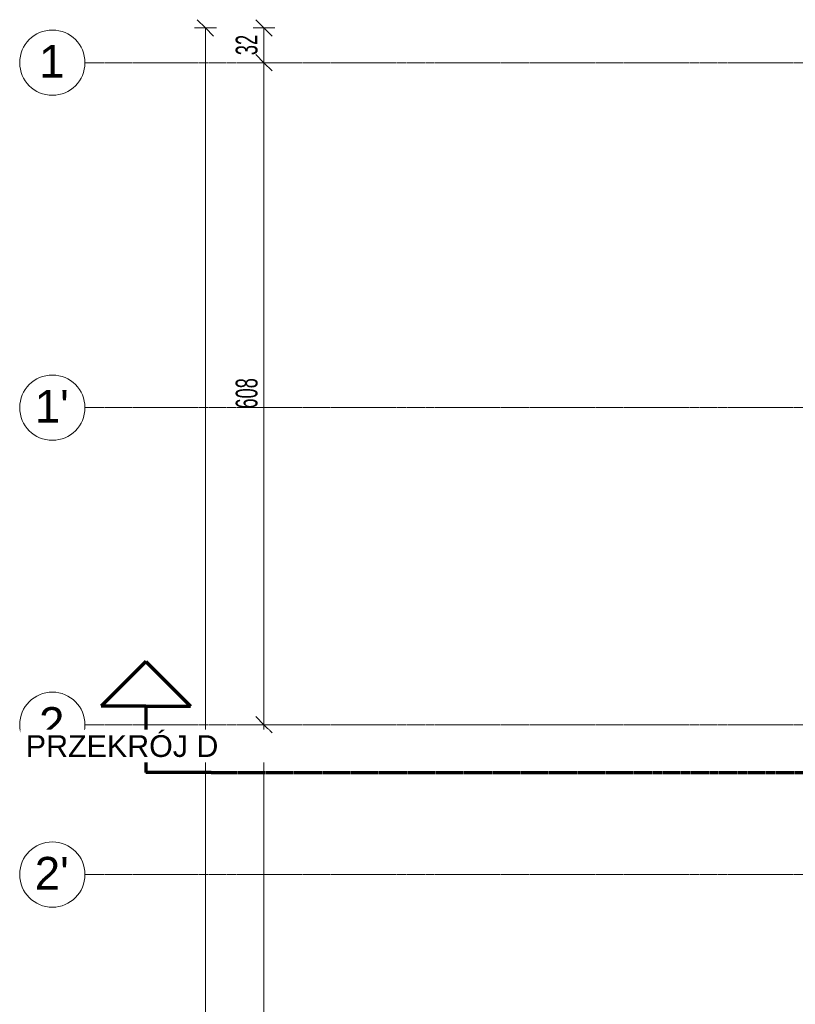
# Model space of a CAD drawing. Header units: millimetres. Extents: x -56641 to 6003, y -24465 to 16563.
# Tile 49 of 79: x -56467 to -49340, y 1183 to 10231. Entities that reach past the tile are written whole.
import ezdxf

# ---------------------------------------------------------------- set-up
doc = ezdxf.new("R2010")
doc.units = ezdxf.units.MM
doc.linetypes.add('Kreska', pattern=[6.35, 3.175, -3.175])
doc.linetypes.add('Linia siatki', pattern=[22.225, 12.7, -3.175, 3.175, -3.175])
for name, color, linetype, lineweight in [('A-ANNO-DIMS', 7, 'Continuous', 5), ('A-ANNO-DIMS-100', 7, 'Continuous', 5), ('G-ANNO-SYMB', 7, 'Continuous', 5), ('S-GRID', 7, 'Continuous', 5), ('S-GRID-IDEN', 7, 'Continuous', 5)]:
    doc.layers.add(name, color=color, linetype=linetype, lineweight=lineweight)
doc.styles.add('Arial', font='arial.ttf', dxfattribs={"height": 200})
doc.styles.add('Arial_1', font='arial.ttf', dxfattribs={"height": 300})
doc.styles.add('Arial_5', font='arial.ttf', dxfattribs={"width": 0.6, "height": 200})
doc.dimstyles.new('standard_wielkość_otworów', dxfattribs={"dimscale": 304.8, "dimtxt": 204.05188, "dimasz": 0.492126, "dimexe": 0.328084, "dimexo": 0.0625, "dimgap": 0, "dimtad": 1, "dimdec": 0, "dimlfac": 0.1, "dimzin": 0, "dimdsep": 46, "dimtxsty": 'Arial_5', "dimblk1": 'OBLIQUE', "dimblk2": 'OBLIQUE', "dimsah": 1, "dimcen": 0.09, "dimazin": 0, "dimtfac": 1, "dimtdec": 4, "dimtix": 1, "dimtmove": 0, "dimatfit": 3, "dimfxl": 0.328084, "dimfxlon": 1, "dimtvp": 1, "dimtolj": 1, "dimtzin": 0, "dimarcsym": 2})

# ---------------------------------------------------------------- blocks, each defined once
blk = doc.blocks.new('Siatka - SOsi_Sybol osi-348494-RZUT PIWNICY')
at = {"layer": 'S-GRID-IDEN', "color": 142, "true_color": 0x0080c0}
blk.add_circle((0, 0), 3, dxfattribs=at)
blk = doc.blocks.new('DIMBLOCK206-RZUT PIWNICY')
at = {"layer": 'A-ANNO-DIMS-100', "color": 250, "true_color": 0x303030, "transparency": 16777216}
for p, q in [((-54222.3, 10155.6), (-54297.3, 10230.6)), ((-54222.3, 10155.6), (-54322.3, 10155.6)), ((-54222.3, 10155.6), (-54222.3, 9835.6)), ((-54222.3, 10155.6), (-54147.3, 10080.6)), ((-54222.3, 10155.6), (-54122.3, 10155.6)), ((-54222.3, 9835.6), (-54297.3, 9910.6)), ((-54222.3, 9835.6), (-54322.3, 9835.6)), ((-54222.3, 9835.6), (-54147.3, 9760.6)), ((-54222.3, 9835.6), (-54122.3, 9835.6))]:
    blk.add_line(p, q, dxfattribs=at)
at = {"layer": 'A-ANNO-DIMS-100', "color": 0, "transparency": 16777216, "insert": (-54481.9, 9904.6), "char_height": 200, "width": 218.492, "attachment_point": 1, "rotation": 90, "line_spacing_factor": 0.941778, "style": 'Arial_5'}
blk.add_mtext('32', dxfattribs=at)
blk = doc.blocks.new('_Oblique')
at = {"color": 0, "linetype": 'ByBlock', "lineweight": -2}
blk.add_line((-0.5, -0.5), (0.5, 0.5), dxfattribs=at)
blk = doc.blocks.new('DIMBLOCK207-RZUT PIWNICY')
at = {"layer": 'A-ANNO-DIMS-100', "color": 250, "true_color": 0x303030, "transparency": 16777216}
for p, q in [((-54222.3, 9835.6), (-54297.3, 9910.6)), ((-54222.3, 9835.6), (-54322.3, 9835.6)), ((-54222.3, 9835.6), (-54222.3, 3751.6)), ((-54222.3, 9835.6), (-54147.3, 9760.6)), ((-54222.3, 9835.6), (-54122.3, 9835.6)), ((-54222.3, 3751.6), (-54297.3, 3826.6)), ((-54222.3, 3751.6), (-54322.3, 3751.6)), ((-54222.3, 3751.6), (-54147.3, 3676.6)), ((-54222.3, 3751.6), (-54122.3, 3751.6))]:
    blk.add_line(p, q, dxfattribs=at)
at = {"layer": 'A-ANNO-DIMS-100', "color": 0, "transparency": 16777216, "insert": (-54481.9, 6657), "char_height": 200, "width": 327.739, "attachment_point": 1, "rotation": 90, "line_spacing_factor": 0.941778, "style": 'Arial_5'}
blk.add_mtext('608', dxfattribs=at)
blk = doc.blocks.new('DIMBLOCK208-RZUT PIWNICY')
at = {"layer": 'A-ANNO-DIMS-100', "color": 250, "true_color": 0x303030, "transparency": 16777216}
for p, q in [((-54222.3, 3751.6), (-54297.3, 3826.6)), ((-54222.3, 3751.6), (-54322.3, 3751.6)), ((-54222.3, 3751.6), (-54222.3, -2392.4)), ((-54222.3, 3751.6), (-54147.3, 3676.6)), ((-54222.3, 3751.6), (-54122.3, 3751.6)), ((-54222.3, -2392.4), (-54297.3, -2317.4)), ((-54222.3, -2392.4), (-54322.3, -2392.4)), ((-54222.3, -2392.4), (-54147.3, -2467.4)), ((-54222.3, -2392.4), (-54122.3, -2392.4))]:
    blk.add_line(p, q, dxfattribs=at)
at = {"layer": 'A-ANNO-DIMS-100', "color": 0, "transparency": 16777216, "insert": (-54481.9, 543), "char_height": 200, "width": 327.739, "attachment_point": 1, "rotation": 90, "line_spacing_factor": 0.941778, "style": 'Arial_5'}
blk.add_mtext('614', dxfattribs=at)
blk = doc.blocks.new('DIMBLOCK213-RZUT PIWNICY')
at = {"layer": 'A-ANNO-DIMS-100', "color": 250, "true_color": 0x303030, "transparency": 16777216}
for p, q in [((-54759.8, 10155.6), (-54834.8, 10230.6)), ((-54759.8, 10155.6), (-54859.8, 10155.6)), ((-54759.8, -21144.4), (-54759.8, 10155.6)), ((-54759.8, 10155.6), (-54684.8, 10080.6)), ((-54759.8, 10155.6), (-54659.8, 10155.6)), ((-54759.8, -21144.4), (-54834.8, -21069.4)), ((-54759.8, -21144.4), (-54859.8, -21144.4)), ((-54759.8, -21144.4), (-54684.8, -21219.4)), ((-54759.8, -21144.4), (-54659.8, -21144.4))]:
    blk.add_line(p, q, dxfattribs=at)
at = {"layer": 'A-ANNO-DIMS-100', "color": 0, "transparency": 16777216, "insert": (-55019.5, -5676.5), "char_height": 200, "width": 436.985, "attachment_point": 1, "rotation": 90, "line_spacing_factor": 0.941778, "style": 'Arial_5'}
blk.add_mtext('3130', dxfattribs=at)
blk = doc.blocks.new('Przekrój - znacznik przekroju strzałka-348499-RZUT PIWNICY')
at = {"layer": 'G-ANNO-SYMB', "lineweight": 70}
for p, q in [((-6, 10.216), (-10.11, 6.106)), ((-6, 10.216), (-1.89, 6.106)), ((-6, 6.106), (-10.11, 6.106)), ((-6, 6.106), (-6, 0)), ((-6, 6.106), (-1.89, 6.106)), ((0, 0), (-6, 0))]:
    blk.add_line(p, q, dxfattribs=at)

msp = doc.modelspace()

# ---------------------------------------------------------------- linework, layer by layer
at = {"layer": 'G-ANNO-SYMB', "linetype": 'Kreska', "lineweight": 70}
msp.add_line((-54708.13, 3311.79), (-146.27, 3311.79), dxfattribs=at)
at = {"layer": 'S-GRID', "linetype": 'Linia siatki'}
for p, q in [((-55866.741, 9835.593), (-2090.691, 9835.593)), ((-55866.741, 6665.593), (-890.975, 6665.593)), ((-55866.741, 3751.593), (1287.74, 3751.593)), ((-55866.741, 2375.593), (1287.74, 2375.593))]:
    msp.add_line(p, q, dxfattribs=at)

# ---------------------------------------------------------------- block references
at = {"layer": 'G-ANNO-SYMB', "lineweight": 70, "xscale": 99.99999999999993, "yscale": 99.99999999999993, "zscale": 99.99999999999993}
msp.add_blockref('Przekrój - znacznik przekroju strzałka-348499-RZUT PIWNICY', (-54708.13, 3311.79), dxfattribs=at)
at = {"layer": 'S-GRID-IDEN', "color": 142, "true_color": 0x0080c0, "xscale": 99.99999999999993, "yscale": 99.99999999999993, "zscale": 99.99999999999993, "rotation": 269.9999999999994}
for p in [(-56166.741, 9835.593), (-56166.741, 6665.593), (-56166.741, 3751.593), (-56166.741, 2375.593)]:
    msp.add_blockref('Siatka - SOsi_Sybol osi-348494-RZUT PIWNICY', p, dxfattribs=at)

# ---------------------------------------------------------------- texts
at = {"layer": 'S-GRID-IDEN', "color": 142, "true_color": 0x0080c0, "char_height": 300, "attachment_point": 1, "style": 'Arial_1'}
for s, insert, width in [('\\fArial|b0|i0|c238|p34|;1', (-56288.786, 9997.485), 288.6075), ("1'", (-56328.286, 6827.485), 384.81), ('\\fArial|b0|i0|c238|p34|;2', (-56288.786, 3913.485), 288.6075), ("2'", (-56328.286, 2537.485), 384.81)]:
    msp.add_mtext(s, dxfattribs=dict(at, insert=insert, width=width))

# ---------------------------------------------------------------- dimensions: what is measured, and where the dimension line sits
at = {"layer": 'A-ANNO-DIMS', "color": 250, "true_color": 0x303030}
for base, p1, p2, override, picture, middle in [((-54759.832, 10155.593), (-54659.832, -21144.407), (-54659.832, 10155.593), {"dimpost": '<>', "dimfxl": 31300}, 'DIMBLOCK213-RZUT PIWNICY', (-54862.015, -5494.407)), ((-54222.27, 9835.593), (-54122.27, 10155.593), (-54122.27, 9835.593), {"dimpost": '<>', "dimfxl": 320}, 'DIMBLOCK206-RZUT PIWNICY', (-54324.453, 9995.593)), ((-54222.27, 3751.593), (-54122.27, 9835.593), (-54122.27, 3751.593), {"dimpost": '<>', "dimfxl": 6084}, 'DIMBLOCK207-RZUT PIWNICY', (-54324.385, 6793.593)), ((-54222.27, -2392.407), (-54122.27, 3751.593), (-54122.27, -2392.407), {"dimpost": '<>', "dimfxl": 6144}, 'DIMBLOCK208-RZUT PIWNICY', (-54324.385, 679.593))]:
    dim = msp.add_linear_dim(base=base, p1=p1, p2=p2, angle=90, dimstyle='standard_wielkość_otworów', override=override, dxfattribs=at)
    dim.commit()
    dim.dimension.update_dxf_attribs({"geometry": picture, "text_midpoint": middle})

# ---------------------------------------------------------------- next in the draw order: texts
at = {"layer": 'G-ANNO-SYMB', "insert": (-56410.446, 3656.085), "char_height": 200, "width": 2188.60687, "attachment_point": 1, "style": 'Arial', "bg_fill": 3, "box_fill_scale": 1.25, "bg_fill_color": 256, "bg_fill_true_color": 13158600, "bg_fill_transparency": 0}
msp.add_mtext('PRZEKRÓJ D', dxfattribs=at)

doc.saveas('drawing.dxf')
